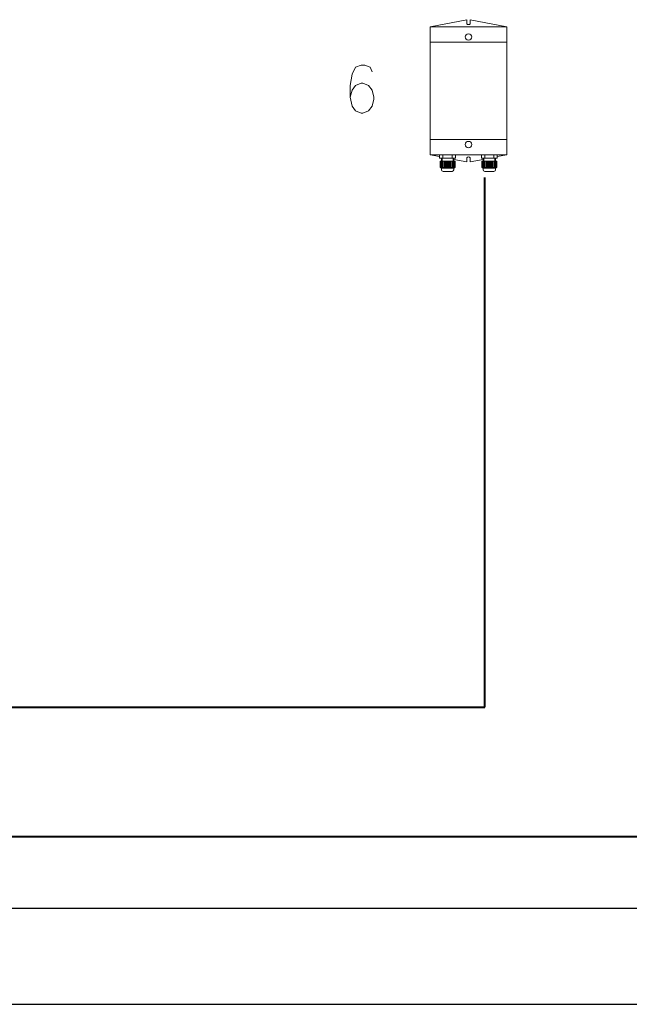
# Model space of a CAD drawing. Extents: x 193 to 943, y 26 to 526.
# Tile 254 of 256: x 536 to 560, y 144 to 182. Entities that reach past the tile are written whole.
import ezdxf
from ezdxf.lldxf.tags import DXFTag

# ---------------------------------------------------------------- set-up
doc = ezdxf.new("R2010")
doc.units = 0
doc.layers.get('0').update_dxf_attribs({"lineweight": 25})
doc.layers.add('KG4_HLS_S_____ZEICHNEN_LEER', color=7, linetype='Punkte_Nova', lineweight=40, true_color=0xadadad)
for name, color, linetype, lineweight in [('KG4_HLS_SC_ZEICHNEN', 7, 'Continuous', 25), ('KG4_HLS_SYA', 7, 'Continuous', 25), ('KG4_HLS_TEXTE', 7, 'Continuous', 13)]:
    doc.layers.add(name, color=color, linetype=linetype, lineweight=lineweight)
tags = doc.linetypes.add('Punkte_Nova', pattern=[4.8, 0.4, 0.2, -4, 0.2]).pattern_tags.tags
tags[10:11] = [DXFTag(74, 4), DXFTag(75, 0), DXFTag(340, '0'), DXFTag(46, 0.0), DXFTag(50, 0.0), DXFTag(44, 0.0), DXFTag(45, 0.0)]
tags[8:9] = [DXFTag(74, 4), DXFTag(75, 0), DXFTag(340, '0'), DXFTag(46, 0.0), DXFTag(50, 0.0), DXFTag(44, 0.0), DXFTag(45, 0.0)]
tags[6:7] = [DXFTag(74, 4), DXFTag(75, 0), DXFTag(340, '0'), DXFTag(46, 0.0), DXFTag(50, 0.0), DXFTag(44, 0.0), DXFTag(45, 0.0)]
tags[4:5] = [DXFTag(74, 4), DXFTag(75, 0), DXFTag(340, '0'), DXFTag(46, 0.0), DXFTag(50, 0.0), DXFTag(44, 0.0), DXFTag(45, 0.0)]

# ---------------------------------------------------------------- blocks, each defined once
blk = doc.blocks.new('Kreis-A069I1927N', base_point=(553.271, 182.275))
at = {"color": 0, "linetype": 'ByBlock', "lineweight": -2, "ltscale": 0.13}
blk.add_ellipse((553.34, 182.344), major_axis=(-0.0688, 0), ratio=1, start_param=0, end_param=3.141593, dxfattribs=at)
blk = doc.blocks.new('Kreis-A069I1947N', base_point=(553.215, 181.669))
at = {"color": 0, "linetype": 'ByBlock', "lineweight": -2, "ltscale": 0.13}
blk.add_circle((553.34, 181.794), 0.125, dxfattribs=at)
blk = doc.blocks.new('Kreis-A069I1967N', base_point=(553.271, 177.044))
at = {"color": 0, "linetype": 'ByBlock', "lineweight": -2, "ltscale": 0.13}
blk.add_ellipse((553.34, 177.044), major_axis=(0.0688, 0), ratio=1, start_param=0, end_param=3.141593, dxfattribs=at)
blk = doc.blocks.new('Kreis-A069I1987N', base_point=(553.215, 177.469))
at = {"color": 0, "linetype": 'ByBlock', "lineweight": -2, "ltscale": 0.13}
blk.add_circle((553.34, 177.594), 0.125, dxfattribs=at)
blk = doc.blocks.new('Kreis-A069I19A7N', base_point=(552.247, 176.679))
at = {"color": 0, "linetype": 'ByBlock', "lineweight": -2, "ltscale": 0.13}
blk.add_ellipse((552.296, 176.794), major_axis=(-0.05, -0.104), ratio=1, start_param=0, end_param=1.047198, dxfattribs=at)
blk = doc.blocks.new('Kreis-A069I19C7N', base_point=(552.689, 176.679))
at = {"color": 0, "linetype": 'ByBlock', "lineweight": -2, "ltscale": 0.13}
blk.add_ellipse((552.754, 176.794), major_axis=(-0.065, -0.0947), ratio=1, start_param=0, end_param=1.047198, dxfattribs=at)
blk = doc.blocks.new('Kreis-A069I19E7N', base_point=(552.361, 176.679))
at = {"color": 0, "linetype": 'ByBlock', "lineweight": -2, "ltscale": 0.13}
blk.add_ellipse((552.525, 177.356), major_axis=(-0.164, -0.656), ratio=1, start_param=0, end_param=0.489208, dxfattribs=at)
blk = doc.blocks.new('Kreis-A069I19G7N', base_point=(552.284, 176.544))
at = {"color": 0, "linetype": 'ByBlock', "lineweight": -2, "ltscale": 0.13}
blk.add_ellipse((552.346, 176.607), major_axis=(-0.0625, 0), ratio=1, start_param=0, end_param=1.570796, dxfattribs=at)
blk = doc.blocks.new('Kreis-A069I19I7N', base_point=(552.704, 176.544))
at = {"color": 0, "linetype": 'ByBlock', "lineweight": -2, "ltscale": 0.13}
blk.add_ellipse((552.704, 176.607), major_axis=(0, -0.0625), ratio=1, start_param=0, end_param=1.570796, dxfattribs=at)
blk = doc.blocks.new('Kreis-A069I19K7N', base_point=(554.319, 176.679))
at = {"color": 0, "linetype": 'ByBlock', "lineweight": -2, "ltscale": 0.13}
blk.add_ellipse((554.384, 176.794), major_axis=(-0.065, -0.0947), ratio=1, start_param=0, end_param=1.047198, dxfattribs=at)
blk = doc.blocks.new('Kreis-A069I19M7N', base_point=(553.877, 176.679))
at = {"color": 0, "linetype": 'ByBlock', "lineweight": -2, "ltscale": 0.13}
blk.add_ellipse((553.926, 176.794), major_axis=(-0.05, -0.104), ratio=1, start_param=0, end_param=1.047198, dxfattribs=at)
blk = doc.blocks.new('Kreis-A069I19O7N', base_point=(553.991, 176.679))
at = {"color": 0, "linetype": 'ByBlock', "lineweight": -2, "ltscale": 0.13}
blk.add_ellipse((554.155, 177.356), major_axis=(-0.164, -0.656), ratio=1, start_param=0, end_param=0.489208, dxfattribs=at)
blk = doc.blocks.new('Kreis-A069I19Q7N', base_point=(554.334, 176.544))
at = {"color": 0, "linetype": 'ByBlock', "lineweight": -2, "ltscale": 0.13}
blk.add_ellipse((554.334, 176.607), major_axis=(0, -0.0625), ratio=1, start_param=0, end_param=1.570796, dxfattribs=at)
blk = doc.blocks.new('Kreis-A069I19S7N', base_point=(553.914, 176.544))
at = {"color": 0, "linetype": 'ByBlock', "lineweight": -2, "ltscale": 0.13}
blk.add_ellipse((553.976, 176.607), major_axis=(-0.0625, 0), ratio=1, start_param=0, end_param=1.570796, dxfattribs=at)
blk = doc.blocks.new('DWGOBJEKT-A069I1IQ7N', base_point=(548.72, 178.824))
at = {"color": 0, "linetype": 'ByBlock', "lineweight": -2, "ltscale": 0.13}
for p, q in [((549.149, 180.699), (548.935, 180.61)), ((549.292, 180.699), (549.149, 180.699)), ((549.506, 180.61), (549.292, 180.699)), ((548.792, 180.342), (548.72, 179.895)), ((548.935, 180.61), (548.792, 180.342)), ((549.577, 180.431), (549.506, 180.61)), ((549.149, 179.985), (548.935, 179.895)), ((549.22, 179.985), (549.149, 179.985)), ((549.435, 179.895), (549.22, 179.985)), ((548.72, 179.895), (548.72, 179.449)), ((548.792, 179.717), (548.72, 179.449)), ((548.935, 179.895), (548.792, 179.717)), ((549.577, 179.717), (549.435, 179.895)), ((549.649, 179.449), (549.577, 179.717)), ((548.72, 179.449), (548.792, 179.092)), ((549.577, 179.092), (549.649, 179.36)), ((549.649, 179.36), (549.649, 179.449)), ((548.792, 179.092), (548.935, 178.913)), ((548.935, 178.913), (549.149, 178.824)), ((549.149, 178.824), (549.22, 178.824)), ((549.22, 178.824), (549.435, 178.913)), ((549.435, 178.913), (549.577, 179.092))]:
    blk.add_line(p, q, dxfattribs=at)

msp = doc.modelspace()

# ---------------------------------------------------------------- linework, layer by layer
at = {"layer": 'KG4_HLS_S_____ZEICHNEN_LEER', "ltscale": 0.4}
for p, q in [((553.976, 155.624), (553.976, 176.304)), ((510.364, 155.624), (553.976, 155.624)), ((516.614, 150.576), (569.313, 150.576))]:
    msp.add_line(p, q, dxfattribs=at)
at = {"layer": 'KG4_HLS_SC_ZEICHNEN', "ltscale": 0.25}
for p, q in [((490.896, 147.779), (736.014, 147.779)), ((483.083, 144.029), (743.826, 144.029))]:
    msp.add_line(p, q, dxfattribs=at)
at = {"layer": 'KG4_HLS_SYA', "lineweight": 9, "ltscale": 0.13}
for p, q in [((553.271, 182.469), (551.84, 182.194)), ((553.271, 182.344), (553.271, 182.469)), ((553.409, 182.469), (554.84, 182.194)), ((553.409, 182.344), (553.409, 182.469)), ((551.84, 182.194), (554.84, 182.194)), ((551.84, 177.194), (551.84, 182.194)), ((554.84, 182.194), (554.84, 177.194)), ((551.84, 181.594), (554.84, 181.594)), ((551.84, 177.794), (554.84, 177.794)), ((554.84, 177.194), (551.84, 177.194)), ((552.215, 177.122), (551.84, 177.194)), ((552.215, 177.194), (552.215, 177.069)), ((552.835, 177.069), (552.215, 177.069)), ((552.231, 176.944), (552.231, 176.699)), ((552.819, 176.944), (552.231, 176.944)), ((552.25, 176.944), (552.25, 176.689)), ((552.275, 176.944), (552.275, 176.681)), ((552.288, 176.944), (552.288, 177.069)), ((552.525, 176.944), (552.288, 176.944)), ((552.3, 176.944), (552.3, 176.679)), ((552.313, 176.944), (552.313, 177.069)), ((552.325, 176.944), (552.325, 176.683)), ((552.336, 176.944), (552.336, 176.699)), ((552.345, 177.194), (552.345, 177.069)), ((552.386, 176.944), (552.386, 176.699)), ((552.4, 176.944), (552.4, 176.691)), ((552.425, 176.944), (552.425, 176.687)), ((552.45, 176.944), (552.45, 176.683)), ((552.475, 176.944), (552.475, 176.681)), ((552.5, 176.944), (552.5, 176.679)), ((552.525, 176.944), (552.525, 176.679)), ((552.525, 176.944), (552.763, 176.944)), ((552.55, 176.944), (552.55, 176.679)), ((552.575, 176.944), (552.575, 176.681)), ((552.6, 176.944), (552.6, 176.683)), ((552.625, 176.944), (552.625, 176.687)), ((552.65, 176.944), (552.65, 176.691)), ((552.664, 176.944), (552.664, 176.699)), ((552.705, 177.194), (552.705, 177.069)), ((552.714, 176.944), (552.714, 176.699)), ((552.725, 176.944), (552.725, 176.683)), ((552.738, 176.944), (552.738, 177.069)), ((552.75, 176.944), (552.75, 176.679)), ((552.763, 176.944), (552.763, 177.069)), ((553.271, 176.919), (552.763, 177.017)), ((552.775, 176.944), (552.775, 176.681)), ((552.8, 176.944), (552.8, 176.688)), ((552.819, 176.944), (552.819, 176.699)), ((552.835, 177.069), (552.835, 177.194)), ((553.271, 177.044), (553.271, 176.919)), ((553.409, 177.044), (553.409, 176.919)), ((553.409, 176.919), (553.918, 177.017)), ((553.845, 177.069), (553.845, 177.194)), ((553.845, 177.069), (554.465, 177.069)), ((553.862, 176.944), (553.862, 176.699)), ((553.862, 176.944), (554.449, 176.944)), ((553.88, 176.944), (553.88, 176.688)), ((553.905, 176.944), (553.905, 176.681)), ((553.918, 176.944), (553.918, 177.069)), ((554.155, 176.944), (553.918, 176.944)), ((553.93, 176.944), (553.93, 176.679)), ((553.943, 176.944), (553.943, 177.069)), ((553.955, 176.944), (553.955, 176.683)), ((553.966, 176.944), (553.966, 176.699)), ((553.975, 177.194), (553.975, 177.069)), ((554.016, 176.944), (554.016, 176.699)), ((554.03, 176.944), (554.03, 176.691)), ((554.055, 176.944), (554.055, 176.687)), ((554.08, 176.944), (554.08, 176.683)), ((554.105, 176.944), (554.105, 176.681)), ((554.13, 176.944), (554.13, 176.679)), ((554.155, 176.944), (554.155, 176.679)), ((554.155, 176.944), (554.393, 176.944)), ((554.18, 176.944), (554.18, 176.679)), ((554.205, 176.944), (554.205, 176.681)), ((554.23, 176.944), (554.23, 176.683)), ((554.255, 176.944), (554.255, 176.687)), ((554.28, 176.944), (554.28, 176.691)), ((554.294, 176.944), (554.294, 176.699)), ((554.335, 177.194), (554.335, 177.069)), ((554.344, 176.944), (554.344, 176.699)), ((554.355, 176.944), (554.355, 176.683)), ((554.368, 176.944), (554.368, 177.069)), ((554.38, 176.944), (554.38, 176.679)), ((554.393, 176.944), (554.393, 177.069)), ((554.405, 176.944), (554.405, 176.681)), ((554.43, 176.944), (554.43, 176.689)), ((554.449, 176.944), (554.449, 176.699)), ((554.465, 177.122), (554.84, 177.194)), ((554.465, 177.194), (554.465, 177.069)), ((552.231, 176.699), (552.284, 176.669)), ((552.284, 176.669), (552.766, 176.669)), ((552.284, 176.607), (552.284, 176.669)), ((552.704, 176.544), (552.346, 176.544)), ((552.594, 176.544), (552.456, 176.544)), ((552.819, 176.699), (552.766, 176.669)), ((552.766, 176.669), (552.766, 176.607)), ((553.862, 176.699), (553.914, 176.669)), ((554.397, 176.669), (553.914, 176.669)), ((553.914, 176.669), (553.914, 176.607)), ((553.976, 176.544), (554.334, 176.544)), ((554.087, 176.544), (554.224, 176.544)), ((554.449, 176.699), (554.397, 176.669)), ((554.397, 176.607), (554.397, 176.669))]:
    msp.add_line(p, q, dxfattribs=at)

# ---------------------------------------------------------------- block references
for name, p in [('Kreis-A069I1927N', (553.271, 182.275)), ('Kreis-A069I1947N', (553.215, 181.669)), ('Kreis-A069I1987N', (553.215, 177.469)), ('Kreis-A069I1967N', (553.271, 177.044)), ('Kreis-A069I19A7N', (552.247, 176.679)), ('Kreis-A069I19G7N', (552.284, 176.544)), ('Kreis-A069I19E7N', (552.361, 176.679)), ('Kreis-A069I19C7N', (552.689, 176.679)), ('Kreis-A069I19I7N', (552.704, 176.544)), ('Kreis-A069I19M7N', (553.877, 176.679)), ('Kreis-A069I19S7N', (553.914, 176.544)), ('Kreis-A069I19O7N', (553.991, 176.679)), ('Kreis-A069I19K7N', (554.319, 176.679)), ('Kreis-A069I19Q7N', (554.334, 176.544))]:
    msp.add_blockref(name, p, dxfattribs=at)
at = {"layer": 'KG4_HLS_TEXTE', "ltscale": 0.13}
msp.add_blockref('DWGOBJEKT-A069I1IQ7N', (548.72, 178.824), dxfattribs=at)

doc.saveas('drawing.dxf')
